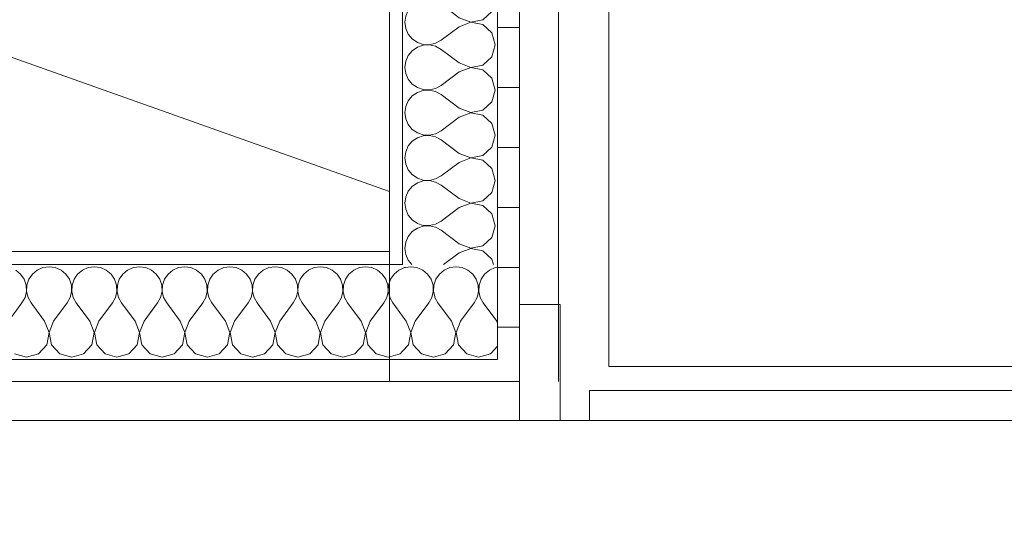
# Model space of a CAD drawing. Header units: millimetres. Extents: x 74467 to 235410, y -65 to 114857.
# Tile 100 of 256: x 96282 to 97268, y 94536 to 95048. Entities that reach past the tile are written whole.
import ezdxf

# ---------------------------------------------------------------- set-up
doc = ezdxf.new("R2010")
doc.units = ezdxf.units.MM
doc.header["$MEASUREMENT"] = 0
doc.linetypes.add('Wipeout_Contour', pattern=[1000, 0, -1000])
for name, color, linetype in [('00 2D joon.AR', 7, 'Continuous'), ('00 Kunstikonkursi LÜ jaoks asendi 2D', 7, 'Continuous'), ('1235 Vahelaed.AR', 7, 'Continuous'), ('1311 Siseseinad.AR', 7, 'Continuous'), ('1330 Sisustus.SA', 7, 'Continuous'), ('1331 Sisseehitatud sisustus.SA', 7, 'Continuous'), ('9350 Netopind.AR', 7, 'Continuous'), ('Uks', 7, 'Continuous')]:
    doc.layers.add(name, color=color, linetype=linetype)
pattern_1 = [(0, (0, 0), (0, 60.000002), [])]
pattern_2 = [(0, (0, 0), (0, 75), [0, -75])]

# ---------------------------------------------------------------- blocks, each defined once
blk = doc.blocks.new('Slab_18_1', base_point=(93030.24, 94685.89))
at = {"color": 254, "linetype": 'Wipeout_Contour', "lineweight": 0, "ltscale": 774606.085274}
blk.add_wipeout([(93030.24, 94685.89), (90077.6, 73665.16), (95019.04, 72970.68), (98070.92, 94685.89), (96652.62, 94685.89), (94919.64, 94685.89)], dxfattribs=at).dxf.layer = '1235 Vahelaed.AR'
at = {"layer": '1235 Vahelaed.AR', "color": 7, "linetype": 'Continuous', "lineweight": 13, "flags": 128}
blk.add_lwpolyline([(93030.24, 94685.89), (94919.64, 94685.89), (96652.62, 94685.89)], dxfattribs=at)
blk = doc.blocks.new('Slab_24_1', base_point=(93030.24, 94685.89))
at = {"color": 254, "linetype": 'Wipeout_Contour', "lineweight": 0, "ltscale": 1638970.599316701}
blk.add_wipeout([(93142.59, 95485.76), (93030.24, 94685.89), (93142.59, 94685.89), (94852.64, 94685.89), (94852.64, 96965.88), (98742.62, 96965.88), (98742.62, 98575.88), (98742.62, 103085.88), (96832.64, 103085.88), (96832.64, 98575.88), (93142.59, 98575.88), (93142.59, 96965.88)], dxfattribs=at).dxf.layer = '1235 Vahelaed.AR'
blk = doc.blocks.new('Slab_25_1', base_point=(98742.62, 95485.88))
at = {"color": 254, "linetype": 'Wipeout_Contour', "lineweight": 0, "ltscale": 545333.119821}
blk.add_wipeout([(98742.62, 95485.88), (96652.62, 95485.88), (96652.62, 94685.89), (98742.62, 94685.88)], dxfattribs=at).dxf.layer = '1235 Vahelaed.AR'
at = {"layer": '1235 Vahelaed.AR', "color": 7, "linetype": 'Continuous', "lineweight": 13, "flags": 128}
blk.add_lwpolyline([(96652.62, 94685.89), (96652.62, 95485.88), (98742.62, 95485.88)], dxfattribs=at)
blk = doc.blocks.new('Liikumisruum_RG 103_3_1', base_point=(96460.37, 94557.02))
at = {"layer": '9350 Netopind.AR', "color": 7, "linetype": 'Continuous', "lineweight": 13, "flags": 128}
blk.add_lwpolyline([(98612.62, 95485.88), (96782.62, 95485.88), (96782.62, 94685.89), (94802.64, 94685.89), (94802.64, 95485.88), (93152.71, 95485.88), (92829.46, 93185.88), (129702.65, 93185.88)], dxfattribs=at)
blk = doc.blocks.new('Slab_283_1', base_point=(96782.62, 94646.89))
at = {"layer": '1331 Sisseehitatud sisustus.SA', "color": 253, "linetype": 'Continuous', "lineweight": 13, "true_color": 0xa5a6a4, "flags": 128}
blk.add_lwpolyline([(96782.62, 94646.89), (98260.62, 94646.89), (98260.62, 95485.88), (96782.62, 95485.88)], close=True, dxfattribs=at)
blk = doc.blocks.new('*X974')
at = {"layer": '1311 Siseseinad.AR', "color": 252, "linetype": 'Continuous', "lineweight": 13, "true_color": 0x8c8d8c}
for p, q in [((96673.81, 94800.62), (96668.61, 94799.9)), ((96679.99, 94799.76), (96673.81, 94800.62)), ((96685.7, 94797.25), (96679.99, 94799.76)), ((96690.51, 94793.26), (96685.7, 94797.25)), ((96707.16, 94797.25), (96702.35, 94793.26)), ((96712.87, 94799.76), (96707.16, 94797.25)), ((96719.05, 94800.62), (96712.87, 94799.76)), ((96725.23, 94799.76), (96719.05, 94800.62)), ((96730.94, 94797.25), (96725.23, 94799.76)), ((96735.74, 94793.26), (96730.94, 94797.25)), ((96752.39, 94797.25), (96747.59, 94793.26)), ((96758.1, 94799.76), (96752.39, 94797.25)), ((96760.62, 94800.11), (96758.1, 94799.76)), ((96694.04, 94788.12), (96690.51, 94793.26)), ((96696.03, 94782.21), (96694.04, 94788.12)), ((96698.82, 94788.12), (96696.82, 94782.21)), ((96702.35, 94793.26), (96698.82, 94788.12)), ((96739.28, 94788.12), (96735.74, 94793.26)), ((96741.27, 94782.21), (96739.28, 94788.12)), ((96744.05, 94788.12), (96742.06, 94782.21)), ((96747.59, 94793.26), (96744.05, 94788.12)), ((96696.34, 94775.97), (96696.03, 94782.21)), ((96696.82, 94782.21), (96696.52, 94775.97)), ((96741.58, 94775.97), (96741.27, 94782.21)), ((96742.06, 94782.21), (96741.76, 94775.97)), ((96695.62, 94772.89), (96696.34, 94775.97)), ((96696.52, 94775.97), (96697.73, 94770.78)), ((96737.14, 94764.43), (96740.16, 94769.9)), ((96740.16, 94769.9), (96741.58, 94775.97)), ((96741.76, 94775.97), (96743.17, 94769.9)), ((96743.17, 94769.9), (96746.19, 94764.43)), ((96723.57, 94746.34), (96737.14, 94764.43)), ((96759.76, 94746.34), (96746.19, 94764.43)), ((96723.57, 94746.34), (96723.18, 94745.33)), ((96760.62, 94744.1), (96759.76, 94746.34)), ((96754.24, 94714.27), (96760.62, 94721.26))]:
    blk.add_line(p, q, dxfattribs=at)
blk = doc.blocks.new('*X975')
at = {"layer": '1311 Siseseinad.AR', "color": 252, "linetype": 'Continuous', "lineweight": 13, "true_color": 0x8c8d8c}
for p, q in [((96283.36, 94793.26), (96278.56, 94797.25)), ((96300.01, 94797.25), (96295.21, 94793.26)), ((96305.72, 94799.76), (96300.01, 94797.25)), ((96311.9, 94800.62), (96305.72, 94799.76)), ((96318.09, 94799.76), (96311.9, 94800.62)), ((96323.8, 94797.25), (96318.09, 94799.76)), ((96328.6, 94793.26), (96323.8, 94797.25)), ((96345.25, 94797.25), (96340.45, 94793.26)), ((96350.96, 94799.76), (96345.25, 94797.25)), ((96357.14, 94800.62), (96350.96, 94799.76)), ((96363.32, 94799.76), (96357.14, 94800.62)), ((96369.03, 94797.25), (96363.32, 94799.76)), ((96373.84, 94793.26), (96369.03, 94797.25)), ((96390.49, 94797.25), (96385.68, 94793.26)), ((96396.2, 94799.76), (96390.49, 94797.25)), ((96402.38, 94800.62), (96396.2, 94799.76)), ((96408.56, 94799.76), (96402.38, 94800.62)), ((96414.27, 94797.25), (96408.56, 94799.76)), ((96419.08, 94793.26), (96414.27, 94797.25)), ((96435.73, 94797.25), (96430.92, 94793.26)), ((96441.44, 94799.76), (96435.73, 94797.25)), ((96447.62, 94800.62), (96441.44, 94799.76)), ((96453.8, 94799.76), (96447.62, 94800.62)), ((96459.51, 94797.25), (96453.8, 94799.76)), ((96464.32, 94793.26), (96459.51, 94797.25)), ((96480.97, 94797.25), (96476.16, 94793.26)), ((96486.68, 94799.76), (96480.97, 94797.25)), ((96492.86, 94800.62), (96486.68, 94799.76)), ((96499.04, 94799.76), (96492.86, 94800.62)), ((96504.75, 94797.25), (96499.04, 94799.76)), ((96509.55, 94793.26), (96504.75, 94797.25)), ((96526.2, 94797.25), (96521.4, 94793.26)), ((96531.91, 94799.76), (96526.2, 94797.25)), ((96538.1, 94800.62), (96531.91, 94799.76)), ((96544.28, 94799.76), (96538.1, 94800.62)), ((96549.99, 94797.25), (96544.28, 94799.76)), ((96554.79, 94793.26), (96549.99, 94797.25)), ((96571.44, 94797.25), (96566.64, 94793.26)), ((96577.15, 94799.76), (96571.44, 94797.25)), ((96583.33, 94800.62), (96577.15, 94799.76)), ((96589.51, 94799.76), (96583.33, 94800.62)), ((96595.22, 94797.25), (96589.51, 94799.76)), ((96600.03, 94793.26), (96595.22, 94797.25)), ((96616.68, 94797.25), (96611.87, 94793.26)), ((96622.39, 94799.76), (96616.68, 94797.25)), ((96628.57, 94800.62), (96622.39, 94799.76)), ((96634.75, 94799.76), (96628.57, 94800.62)), ((96640.46, 94797.25), (96634.75, 94799.76)), ((96645.27, 94793.26), (96640.46, 94797.25)), ((96661.92, 94797.25), (96657.11, 94793.26)), ((96665.62, 94798.88), (96661.92, 94797.25)), ((96286.9, 94788.12), (96283.36, 94793.26)), ((96288.89, 94782.21), (96286.9, 94788.12)), ((96291.67, 94788.12), (96289.68, 94782.21)), ((96295.21, 94793.26), (96291.67, 94788.12)), ((96332.14, 94788.12), (96328.6, 94793.26)), ((96334.13, 94782.21), (96332.14, 94788.12)), ((96336.91, 94788.12), (96334.92, 94782.21)), ((96340.45, 94793.26), (96336.91, 94788.12)), ((96377.37, 94788.12), (96373.84, 94793.26)), ((96379.37, 94782.21), (96377.37, 94788.12)), ((96382.15, 94788.12), (96380.16, 94782.21)), ((96385.68, 94793.26), (96382.15, 94788.12)), ((96422.61, 94788.12), (96419.08, 94793.26)), ((96424.61, 94782.21), (96422.61, 94788.12)), ((96427.39, 94788.12), (96425.39, 94782.21)), ((96430.92, 94793.26), (96427.39, 94788.12)), ((96467.85, 94788.12), (96464.32, 94793.26)), ((96469.84, 94782.21), (96467.85, 94788.12)), ((96472.63, 94788.12), (96470.63, 94782.21)), ((96476.16, 94793.26), (96472.63, 94788.12)), ((96513.09, 94788.12), (96509.55, 94793.26)), ((96515.08, 94782.21), (96513.09, 94788.12)), ((96517.86, 94788.12), (96515.87, 94782.21)), ((96521.4, 94793.26), (96517.86, 94788.12)), ((96558.33, 94788.12), (96554.79, 94793.26)), ((96560.32, 94782.21), (96558.33, 94788.12)), ((96563.1, 94788.12), (96561.11, 94782.21)), ((96566.64, 94793.26), (96563.1, 94788.12)), ((96603.56, 94788.12), (96600.03, 94793.26)), ((96605.56, 94782.21), (96603.56, 94788.12)), ((96608.34, 94788.12), (96606.35, 94782.21)), ((96611.87, 94793.26), (96608.34, 94788.12)), ((96648.8, 94788.12), (96645.27, 94793.26)), ((96650.8, 94782.21), (96648.8, 94788.12)), ((96653.58, 94788.12), (96651.58, 94782.21)), ((96657.11, 94793.26), (96653.58, 94788.12)), ((96289.19, 94775.97), (96288.89, 94782.21)), ((96289.68, 94782.21), (96289.38, 94775.97)), ((96334.43, 94775.97), (96334.13, 94782.21)), ((96334.92, 94782.21), (96334.62, 94775.97)), ((96379.67, 94775.97), (96379.37, 94782.21)), ((96380.16, 94782.21), (96379.85, 94775.97)), ((96424.91, 94775.97), (96424.61, 94782.21)), ((96425.39, 94782.21), (96425.09, 94775.97)), ((96470.15, 94775.97), (96469.84, 94782.21)), ((96470.63, 94782.21), (96470.33, 94775.97)), ((96515.38, 94775.97), (96515.08, 94782.21)), ((96515.87, 94782.21), (96515.57, 94775.97)), ((96560.62, 94775.97), (96560.32, 94782.21)), ((96561.11, 94782.21), (96560.81, 94775.97)), ((96605.86, 94775.97), (96605.56, 94782.21)), ((96606.35, 94782.21), (96606.04, 94775.97)), ((96651.1, 94775.97), (96650.8, 94782.21)), ((96651.58, 94782.21), (96651.28, 94775.97)), ((96284.76, 94764.43), (96287.78, 94769.9)), ((96287.78, 94769.9), (96289.19, 94775.97)), ((96289.38, 94775.97), (96290.79, 94769.9)), ((96290.79, 94769.9), (96293.81, 94764.43)), ((96330, 94764.43), (96333.02, 94769.9)), ((96333.02, 94769.9), (96334.43, 94775.97)), ((96334.62, 94775.97), (96336.03, 94769.9)), ((96336.03, 94769.9), (96339.05, 94764.43)), ((96375.24, 94764.43), (96378.26, 94769.9)), ((96378.26, 94769.9), (96379.67, 94775.97)), ((96379.85, 94775.97), (96381.27, 94769.9)), ((96381.27, 94769.9), (96384.29, 94764.43)), ((96420.48, 94764.43), (96423.5, 94769.9)), ((96423.5, 94769.9), (96424.91, 94775.97)), ((96425.09, 94775.97), (96426.5, 94769.9)), ((96426.5, 94769.9), (96429.52, 94764.43)), ((96465.71, 94764.43), (96468.73, 94769.9)), ((96468.73, 94769.9), (96470.15, 94775.97)), ((96470.33, 94775.97), (96471.74, 94769.9)), ((96471.74, 94769.9), (96474.76, 94764.43)), ((96510.95, 94764.43), (96513.97, 94769.9)), ((96513.97, 94769.9), (96515.38, 94775.97)), ((96515.57, 94775.97), (96516.98, 94769.9)), ((96516.98, 94769.9), (96520, 94764.43)), ((96556.19, 94764.43), (96559.21, 94769.9)), ((96559.21, 94769.9), (96560.62, 94775.97)), ((96560.81, 94775.97), (96562.22, 94769.9)), ((96562.22, 94769.9), (96565.24, 94764.43)), ((96601.43, 94764.43), (96604.45, 94769.9)), ((96604.45, 94769.9), (96605.86, 94775.97)), ((96606.04, 94775.97), (96607.46, 94769.9)), ((96607.46, 94769.9), (96610.48, 94764.43)), ((96646.67, 94764.43), (96649.69, 94769.9)), ((96649.69, 94769.9), (96651.1, 94775.97)), ((96651.28, 94775.97), (96652.69, 94769.9)), ((96652.69, 94769.9), (96655.71, 94764.43)), ((96271.19, 94746.34), (96284.76, 94764.43)), ((96307.38, 94746.34), (96293.81, 94764.43)), ((96316.43, 94746.34), (96330, 94764.43)), ((96352.62, 94746.34), (96339.05, 94764.43)), ((96361.67, 94746.34), (96375.24, 94764.43)), ((96397.86, 94746.34), (96384.29, 94764.43)), ((96406.9, 94746.34), (96420.48, 94764.43)), ((96443.1, 94746.34), (96429.52, 94764.43)), ((96452.14, 94746.34), (96465.71, 94764.43)), ((96488.33, 94746.34), (96474.76, 94764.43)), ((96497.38, 94746.34), (96510.95, 94764.43)), ((96533.57, 94746.34), (96520, 94764.43)), ((96542.62, 94746.34), (96556.19, 94764.43)), ((96578.81, 94746.34), (96565.24, 94764.43)), ((96587.86, 94746.34), (96601.43, 94764.43)), ((96624.05, 94746.34), (96610.48, 94764.43)), ((96633.1, 94746.34), (96646.67, 94764.43)), ((96665.62, 94751.22), (96655.71, 94764.43)), ((96311.81, 94734.8), (96307.38, 94746.34)), ((96316.43, 94746.34), (96312, 94734.8)), ((96357.05, 94734.8), (96352.62, 94746.34)), ((96361.67, 94746.34), (96357.23, 94734.8)), ((96402.29, 94734.8), (96397.86, 94746.34)), ((96406.9, 94746.34), (96402.47, 94734.8)), ((96447.53, 94734.8), (96443.1, 94746.34)), ((96452.14, 94746.34), (96447.71, 94734.8)), ((96492.77, 94734.8), (96488.33, 94746.34)), ((96497.38, 94746.34), (96492.95, 94734.8)), ((96538, 94734.8), (96533.57, 94746.34)), ((96542.62, 94746.34), (96538.19, 94734.8)), ((96583.24, 94734.8), (96578.81, 94746.34)), ((96587.86, 94746.34), (96583.42, 94734.8)), ((96628.48, 94734.8), (96624.05, 94746.34)), ((96633.1, 94746.34), (96628.66, 94734.8)), ((96309.52, 94722.65), (96311.81, 94734.8)), ((96312, 94734.8), (96314.29, 94722.65)), ((96354.75, 94722.65), (96357.05, 94734.8)), ((96357.23, 94734.8), (96359.53, 94722.65)), ((96399.99, 94722.65), (96402.29, 94734.8)), ((96402.47, 94734.8), (96404.77, 94722.65)), ((96445.23, 94722.65), (96447.53, 94734.8)), ((96447.71, 94734.8), (96450.01, 94722.65)), ((96490.47, 94722.65), (96492.77, 94734.8)), ((96492.95, 94734.8), (96495.25, 94722.65)), ((96535.71, 94722.65), (96538, 94734.8)), ((96538.19, 94734.8), (96540.48, 94722.65)), ((96580.95, 94722.65), (96583.24, 94734.8)), ((96583.42, 94734.8), (96585.72, 94722.65)), ((96626.18, 94722.65), (96628.48, 94734.8)), ((96628.66, 94734.8), (96630.96, 94722.65)), ((96301.18, 94713.53), (96309.52, 94722.65)), ((96314.29, 94722.65), (96322.63, 94713.53)), ((96346.42, 94713.53), (96354.75, 94722.65)), ((96359.53, 94722.65), (96367.87, 94713.53)), ((96391.65, 94713.53), (96399.99, 94722.65)), ((96404.77, 94722.65), (96413.11, 94713.53)), ((96436.89, 94713.53), (96445.23, 94722.65)), ((96450.01, 94722.65), (96458.35, 94713.53)), ((96482.13, 94713.53), (96490.47, 94722.65)), ((96495.25, 94722.65), (96503.58, 94713.53)), ((96527.37, 94713.53), (96535.71, 94722.65)), ((96540.48, 94722.65), (96548.82, 94713.53)), ((96572.61, 94713.53), (96580.95, 94722.65)), ((96585.72, 94722.65), (96594.06, 94713.53)), ((96617.84, 94713.53), (96626.18, 94722.65)), ((96630.96, 94722.65), (96639.3, 94713.53)), ((96277.39, 94713.53), (96289.29, 94710.15)), ((96289.29, 94710.15), (96301.18, 94713.53)), ((96322.63, 94713.53), (96334.52, 94710.15)), ((96334.52, 94710.15), (96346.42, 94713.53)), ((96367.87, 94713.53), (96379.76, 94710.15)), ((96379.76, 94710.15), (96391.65, 94713.53)), ((96413.11, 94713.53), (96425, 94710.15)), ((96425, 94710.15), (96436.89, 94713.53)), ((96458.35, 94713.53), (96470.24, 94710.15)), ((96470.24, 94710.15), (96482.13, 94713.53)), ((96503.58, 94713.53), (96515.48, 94710.15)), ((96515.48, 94710.15), (96527.37, 94713.53)), ((96548.82, 94713.53), (96560.71, 94710.15)), ((96560.71, 94710.15), (96572.61, 94713.53)), ((96594.06, 94713.53), (96605.95, 94710.15)), ((96605.95, 94710.15), (96617.84, 94713.53)), ((96639.3, 94713.53), (96651.19, 94710.15)), ((96651.19, 94710.15), (96663.08, 94713.53)), ((96663.08, 94713.53), (96665.62, 94716.31))]:
    blk.add_line(p, q, dxfattribs=at)
blk = doc.blocks.new('*X976')
at = {"layer": '1311 Siseseinad.AR', "color": 252, "linetype": 'Continuous', "lineweight": 13, "true_color": 0x8c8d8c}
for p, q in [((96667.63, 94799.76), (96665.62, 94798.88)), ((96668.61, 94799.9), (96667.63, 94799.76)), ((96691.9, 94764.43), (96694.92, 94769.9)), ((96694.92, 94769.9), (96695.62, 94772.89)), ((96697.73, 94770.78), (96697.93, 94769.9)), ((96697.93, 94769.9), (96700.95, 94764.43)), ((96678.33, 94746.34), (96691.9, 94764.43)), ((96714.52, 94746.34), (96700.95, 94764.43)), ((96669.29, 94746.34), (96665.62, 94751.22)), ((96673.72, 94734.8), (96669.29, 94746.34)), ((96678.33, 94746.34), (96673.9, 94734.8)), ((96718.96, 94734.8), (96714.52, 94746.34)), ((96723.18, 94745.33), (96719.14, 94734.8)), ((96671.42, 94722.65), (96673.72, 94734.8)), ((96673.9, 94734.8), (96676.2, 94722.65)), ((96716.66, 94722.65), (96718.96, 94734.8)), ((96719.14, 94734.8), (96721.44, 94722.65)), ((96665.62, 94716.31), (96671.42, 94722.65)), ((96676.2, 94722.65), (96684.54, 94713.53)), ((96708.32, 94713.53), (96716.66, 94722.65)), ((96721.44, 94722.65), (96729.78, 94713.53)), ((96684.54, 94713.53), (96696.43, 94710.15)), ((96696.43, 94710.15), (96708.32, 94713.53)), ((96729.78, 94713.53), (96741.67, 94710.15)), ((96741.67, 94710.15), (96753.56, 94713.53)), ((96753.56, 94713.53), (96754.24, 94714.27))]:
    blk.add_line(p, q, dxfattribs=at)
blk = doc.blocks.new('Wall_83_1', base_point=(94932.64, 94815.89))
at = {"layer": '1311 Siseseinad.AR', "linetype": 'Continuous', "lineweight": 13, "true_color": 0x8c8d8c}
h = blk.add_hatch(dxfattribs=at)
h.set_pattern_fill('Kips_0001', color=252, style=0, pattern_type=2)
h.set_pattern_definition(pattern_2)
h.paths.add_polyline_path([(96652.62, 94815.89), (94932.64, 94815.89), (94932.64, 94802.89), (96652.62, 94802.89)])
h = blk.add_hatch(dxfattribs=at)
h.set_pattern_fill('Kips_0001', color=252, style=0, pattern_type=2)
h.set_pattern_definition(pattern_2)
h.paths.add_polyline_path([(96665.62, 94815.89), (96652.62, 94815.89), (96665.62, 94802.89)])
h = blk.add_hatch(dxfattribs=at)
h.set_pattern_fill('Kips_0001', color=252, style=0, pattern_type=2)
h.set_pattern_definition(pattern_2)
h.paths.add_polyline_path([(96665.62, 94802.89), (96652.62, 94815.89), (96652.62, 94802.89)])
h = blk.add_hatch(dxfattribs=at)
h.set_pattern_fill('Vineer_0001', color=252, style=0, pattern_type=2)
h.set_pattern_definition(pattern_1)
h.paths.add_polyline_path([(96760.62, 94707.89), (94824.64, 94707.89), (94824.64, 94685.89), (96760.62, 94685.89)])
h = blk.add_hatch(dxfattribs=at)
h.set_pattern_fill('Vineer_0001', color=252, style=0, pattern_type=2)
h.set_pattern_definition(pattern_1)
h.paths.add_polyline_path([(96760.62, 94707.89), (96782.62, 94685.89), (96782.62, 94707.89)])
h = blk.add_hatch(dxfattribs=at)
h.set_pattern_fill('Vineer_0001', color=252, style=0, pattern_type=2)
h.set_pattern_definition(pattern_1)
h.paths.add_polyline_path([(96782.62, 94685.89), (96760.62, 94707.89), (96760.62, 94685.89)])
at = {"layer": '1311 Siseseinad.AR', "color": 7, "linetype": 'Continuous', "lineweight": 15}
for p, q in [((96665.62, 94802.89), (96665.62, 94815.89)), ((94932.64, 94802.89), (96652.62, 94802.89)), ((96652.62, 94802.89), (96665.62, 94802.89)), ((96760.62, 94707.89), (96760.62, 94802.89)), ((94919.64, 94707.89), (96665.62, 94707.89)), ((96665.62, 94707.89), (96760.62, 94707.89))]:
    blk.add_line(p, q, dxfattribs=at)
at = {"layer": '1311 Siseseinad.AR', "color": 7, "linetype": 'Continuous', "lineweight": 15, "flags": 128}
for points in [[(96652.62, 94815.89), (94932.64, 94815.89)], [(94824.64, 94685.89), (96782.62, 94685.89)]]:
    blk.add_lwpolyline(points, dxfattribs=at)
at = {"layer": '1311 Siseseinad.AR', "color": 7, "linetype": 'Continuous', "lineweight": 13, "flags": 128}
blk.add_lwpolyline([(96782.62, 94685.89), (96782.62, 94707.89)], dxfattribs=at)
at = {"layer": '1311 Siseseinad.AR', "color": 7, "lineweight": 15}
for name in ['*X975', '*X976', '*X974']:
    blk.add_blockref(name, (0, 0), dxfattribs=at)
blk = doc.blocks.new('Wall_551_1', base_point=(96782.62, 94685.89))
at = {"layer": '1331 Sisseehitatud sisustus.SA', "color": 253, "linetype": 'Continuous', "lineweight": 13, "true_color": 0xa5a6a4, "flags": 128}
for points in [[(96821.62, 95485.88), (96782.62, 95485.88)], [(96782.62, 95485.88), (96782.62, 94685.89)], [(96821.62, 94685.89), (96821.62, 95485.88)]]:
    blk.add_lwpolyline(points, dxfattribs=at)
blk = doc.blocks.new('Wall_553_1', base_point=(94802.64, 94685.89))
at = {"layer": '1331 Sisseehitatud sisustus.SA', "color": 253, "linetype": 'Continuous', "lineweight": 13, "true_color": 0xa5a6a4, "flags": 128}
for points in [[(96782.62, 94685.89), (94802.64, 94685.89)], [(96823.27, 94685.89), (96823.27, 94662.89)], [(96823.27, 94662.89), (96823.27, 94646.89)], [(94763.64, 94646.89), (96823.27, 94646.89)]]:
    blk.add_lwpolyline(points, dxfattribs=at)
blk = doc.blocks.new('*X1583')
at = {"layer": '1311 Siseseinad.AR', "color": 252, "linetype": 'Continuous', "lineweight": 13, "true_color": 0x8c8d8c}
for p, q in [((96671.19, 95485.88), (96671.26, 95485.73)), ((96671.26, 95485.73), (96675.24, 95480.92)), ((96675.24, 95480.92), (96680.39, 95477.39)), ((96680.39, 95477.39), (96686.3, 95475.39)), ((96698.61, 95476.5), (96704.07, 95479.52)), ((96712.55, 95485.88), (96704.07, 95479.52)), ((96758.36, 95475), (96755.27, 95485.88)), ((96675.24, 95469.08), (96671.26, 95464.27)), ((96680.39, 95472.61), (96675.24, 95469.08)), ((96686.3, 95474.61), (96680.39, 95472.61)), ((96686.3, 95475.39), (96692.53, 95475.09)), ((96692.53, 95474.91), (96686.3, 95474.61)), ((96692.53, 95475.09), (96698.61, 95476.5)), ((96698.61, 95473.5), (96692.53, 95474.91)), ((96704.07, 95470.48), (96698.61, 95473.5)), ((96722.17, 95456.9), (96704.07, 95470.48)), ((96754.98, 95463.11), (96758.36, 95475)), ((96668.75, 95458.56), (96667.88, 95452.38)), ((96671.26, 95464.27), (96668.75, 95458.56)), ((96745.86, 95454.77), (96754.98, 95463.11)), ((96667.88, 95452.38), (96668.75, 95446.2)), ((96722.17, 95447.86), (96704.07, 95434.29)), ((96722.17, 95456.9), (96733.71, 95452.47)), ((96733.71, 95452.29), (96722.17, 95447.86)), ((96733.71, 95452.47), (96745.86, 95454.77)), ((96745.86, 95449.99), (96733.71, 95452.29)), ((96754.98, 95441.65), (96745.86, 95449.99)), ((96668.75, 95446.2), (96671.26, 95440.49)), ((96671.26, 95440.49), (96675.24, 95435.68)), ((96758.36, 95429.76), (96754.98, 95441.65)), ((96675.24, 95435.68), (96680.39, 95432.15)), ((96680.39, 95432.15), (96686.3, 95430.16)), ((96686.3, 95429.37), (96680.39, 95427.37)), ((96686.3, 95430.16), (96692.53, 95429.85)), ((96692.53, 95429.67), (96686.3, 95429.37)), ((96692.53, 95429.85), (96698.61, 95431.27)), ((96698.61, 95428.26), (96692.53, 95429.67)), ((96698.61, 95431.27), (96704.07, 95434.29)), ((96704.07, 95425.24), (96698.61, 95428.26)), ((96754.98, 95417.87), (96758.36, 95429.76)), ((96671.26, 95419.03), (96668.75, 95413.32)), ((96675.24, 95423.84), (96671.26, 95419.03)), ((96680.39, 95427.37), (96675.24, 95423.84)), ((96722.17, 95411.67), (96704.07, 95425.24)), ((96745.86, 95409.53), (96754.98, 95417.87)), ((96668.75, 95413.32), (96667.88, 95407.14)), ((96722.17, 95411.67), (96733.71, 95407.23)), ((96733.71, 95407.23), (96745.86, 95409.53)), ((96667.88, 95407.14), (96668.75, 95400.96)), ((96668.75, 95400.96), (96671.26, 95395.25)), ((96722.17, 95402.62), (96704.07, 95389.05)), ((96733.71, 95407.05), (96722.17, 95402.62)), ((96745.86, 95404.75), (96733.71, 95407.05)), ((96754.98, 95396.42), (96745.86, 95404.75)), ((96671.26, 95395.25), (96675.24, 95390.45)), ((96675.24, 95390.45), (96680.39, 95386.91)), ((96698.61, 95386.03), (96704.07, 95389.05)), ((96758.36, 95384.52), (96754.98, 95396.42)), ((96675.24, 95378.6), (96671.26, 95373.8)), ((96680.39, 95382.14), (96675.24, 95378.6)), ((96680.39, 95386.91), (96686.3, 95384.92)), ((96686.3, 95384.13), (96680.39, 95382.14)), ((96686.3, 95384.92), (96692.53, 95384.62)), ((96692.53, 95384.43), (96686.3, 95384.13)), ((96692.53, 95384.62), (96698.61, 95386.03)), ((96698.61, 95383.02), (96692.53, 95384.43)), ((96704.07, 95380), (96698.61, 95383.02)), ((96722.17, 95366.43), (96704.07, 95380)), ((96754.98, 95372.63), (96758.36, 95384.52)), ((96671.26, 95373.8), (96668.75, 95368.09)), ((96745.86, 95364.29), (96754.98, 95372.63)), ((96668.75, 95368.09), (96667.88, 95361.9)), ((96667.88, 95361.9), (96668.75, 95355.72)), ((96722.17, 95366.43), (96733.71, 95362)), ((96733.71, 95361.81), (96722.17, 95357.38)), ((96733.71, 95362), (96745.86, 95364.29)), ((96745.86, 95359.52), (96733.71, 95361.81)), ((96754.98, 95351.18), (96745.86, 95359.52)), ((96668.75, 95355.72), (96671.26, 95350.01)), ((96671.26, 95350.01), (96675.24, 95345.21)), ((96722.17, 95357.38), (96704.07, 95343.81)), ((96758.36, 95339.29), (96754.98, 95351.18)), ((96675.24, 95345.21), (96680.39, 95341.67)), ((96680.39, 95341.67), (96686.3, 95339.68)), ((96686.3, 95338.89), (96680.39, 95336.9)), ((96686.3, 95339.68), (96692.53, 95339.38)), ((96692.53, 95339.19), (96686.3, 95338.89)), ((96692.53, 95339.38), (96698.61, 95340.79)), ((96698.61, 95337.78), (96692.53, 95339.19)), ((96698.61, 95340.79), (96704.07, 95343.81)), ((96754.98, 95327.39), (96758.36, 95339.29)), ((96675.24, 95333.36), (96671.26, 95328.56)), ((96680.39, 95336.9), (96675.24, 95333.36)), ((96704.07, 95334.76), (96698.61, 95337.78)), ((96722.17, 95321.19), (96704.07, 95334.76)), ((96668.75, 95322.85), (96667.88, 95316.67)), ((96671.26, 95328.56), (96668.75, 95322.85)), ((96722.17, 95321.19), (96733.71, 95316.76)), ((96745.86, 95319.05), (96754.98, 95327.39)), ((96667.88, 95316.67), (96668.75, 95310.49)), ((96668.75, 95310.49), (96671.26, 95304.78)), ((96722.17, 95312.14), (96704.07, 95298.57)), ((96733.71, 95316.58), (96722.17, 95312.14)), ((96733.71, 95316.76), (96745.86, 95319.05)), ((96745.86, 95314.28), (96733.71, 95316.58)), ((96754.98, 95305.94), (96745.86, 95314.28)), ((96671.26, 95304.78), (96675.24, 95299.97)), ((96675.24, 95299.97), (96680.39, 95296.44)), ((96758.36, 95294.05), (96754.98, 95305.94)), ((96680.39, 95291.66), (96675.24, 95288.13)), ((96680.39, 95296.44), (96686.3, 95294.44)), ((96686.3, 95293.65), (96680.39, 95291.66)), ((96686.3, 95294.44), (96692.53, 95294.14)), ((96692.53, 95293.96), (96686.3, 95293.65)), ((96692.53, 95294.14), (96698.61, 95295.55)), ((96698.61, 95292.54), (96692.53, 95293.96)), ((96698.61, 95295.55), (96704.07, 95298.57)), ((96704.07, 95289.52), (96698.61, 95292.54)), ((96754.98, 95282.16), (96758.36, 95294.05)), ((96671.26, 95283.32), (96668.75, 95277.61)), ((96675.24, 95288.13), (96671.26, 95283.32)), ((96722.17, 95275.95), (96704.07, 95289.52)), ((96745.86, 95273.82), (96754.98, 95282.16)), ((96668.75, 95277.61), (96667.88, 95271.43)), ((96667.88, 95271.43), (96668.75, 95265.25)), ((96722.17, 95275.95), (96733.71, 95271.52)), ((96733.71, 95271.34), (96722.17, 95266.9)), ((96733.71, 95271.52), (96745.86, 95273.82)), ((96745.86, 95269.04), (96733.71, 95271.34)), ((96668.75, 95265.25), (96671.26, 95259.54)), ((96722.17, 95266.9), (96704.07, 95253.33)), ((96754.98, 95260.7), (96745.86, 95269.04)), ((96758.36, 95248.81), (96754.98, 95260.7)), ((96671.26, 95259.54), (96675.24, 95254.73)), ((96675.24, 95254.73), (96680.39, 95251.2)), ((96680.39, 95251.2), (96686.3, 95249.2)), ((96692.53, 95248.9), (96698.61, 95250.31)), ((96698.61, 95250.31), (96704.07, 95253.33)), ((96675.24, 95242.89), (96671.26, 95238.08)), ((96680.39, 95246.42), (96675.24, 95242.89)), ((96686.3, 95248.42), (96680.39, 95246.42)), ((96686.3, 95249.2), (96692.53, 95248.9)), ((96692.53, 95248.72), (96686.3, 95248.42)), ((96698.61, 95247.31), (96692.53, 95248.72)), ((96704.07, 95244.29), (96698.61, 95247.31)), ((96722.17, 95230.71), (96704.07, 95244.29)), ((96754.98, 95236.92), (96758.36, 95248.81)), ((96668.75, 95232.37), (96667.88, 95226.19)), ((96671.26, 95238.08), (96668.75, 95232.37)), ((96722.17, 95230.71), (96733.71, 95226.28)), ((96745.86, 95228.58), (96754.98, 95236.92)), ((96667.88, 95226.19), (96668.75, 95220.01)), ((96722.17, 95221.67), (96704.07, 95208.1)), ((96733.71, 95226.1), (96722.17, 95221.67)), ((96733.71, 95226.28), (96745.86, 95228.58)), ((96745.86, 95223.8), (96733.71, 95226.1)), ((96754.98, 95215.46), (96745.86, 95223.8)), ((96668.75, 95220.01), (96671.26, 95214.3)), ((96671.26, 95214.3), (96675.24, 95209.49)), ((96758.36, 95203.57), (96754.98, 95215.46)), ((96675.24, 95209.49), (96680.39, 95205.96)), ((96680.39, 95201.18), (96675.24, 95197.65)), ((96680.39, 95205.96), (96686.3, 95203.97)), ((96686.3, 95203.18), (96680.39, 95201.18)), ((96686.3, 95203.97), (96692.53, 95203.66)), ((96692.53, 95203.48), (96686.3, 95203.18)), ((96692.53, 95203.66), (96698.61, 95205.08)), ((96698.61, 95202.07), (96692.53, 95203.48)), ((96698.61, 95205.08), (96704.07, 95208.1)), ((96704.07, 95199.05), (96698.61, 95202.07)), ((96754.98, 95191.68), (96758.36, 95203.57)), ((96671.26, 95192.84), (96668.75, 95187.13)), ((96675.24, 95197.65), (96671.26, 95192.84)), ((96722.17, 95185.48), (96704.07, 95199.05)), ((96745.86, 95183.34), (96754.98, 95191.68)), ((96668.75, 95187.13), (96667.88, 95180.95)), ((96722.17, 95185.48), (96733.71, 95181.04)), ((96733.71, 95181.04), (96745.86, 95183.34)), ((96667.88, 95180.95), (96668.75, 95174.77)), ((96668.75, 95174.77), (96671.26, 95169.06)), ((96722.17, 95176.43), (96704.07, 95162.86)), ((96733.71, 95180.86), (96722.17, 95176.43)), ((96745.86, 95178.56), (96733.71, 95180.86)), ((96754.98, 95170.22), (96745.86, 95178.56)), ((96671.26, 95169.06), (96675.24, 95164.26)), ((96675.24, 95164.26), (96680.39, 95160.72)), ((96698.61, 95159.84), (96704.07, 95162.86)), ((96758.36, 95158.33), (96754.98, 95170.22)), ((96675.24, 95152.41), (96671.26, 95147.61)), ((96680.39, 95155.95), (96675.24, 95152.41)), ((96680.39, 95160.72), (96686.3, 95158.73)), ((96686.3, 95157.94), (96680.39, 95155.95)), ((96686.3, 95158.73), (96692.53, 95158.42)), ((96692.53, 95158.24), (96686.3, 95157.94)), ((96692.53, 95158.42), (96698.61, 95159.84)), ((96698.61, 95156.83), (96692.53, 95158.24)), ((96704.07, 95153.81), (96698.61, 95156.83)), ((96722.17, 95140.24), (96704.07, 95153.81)), ((96754.98, 95146.44), (96758.36, 95158.33)), ((96668.75, 95141.9), (96667.88, 95135.71)), ((96671.26, 95147.61), (96668.75, 95141.9)), ((96745.86, 95138.1), (96754.98, 95146.44)), ((96667.88, 95135.71), (96668.75, 95129.53)), ((96722.17, 95140.24), (96733.71, 95135.81)), ((96733.71, 95135.62), (96722.17, 95131.19)), ((96733.71, 95135.81), (96745.86, 95138.1)), ((96745.86, 95133.33), (96733.71, 95135.62)), ((96754.98, 95124.99), (96745.86, 95133.33)), ((96668.75, 95129.53), (96671.26, 95123.82)), ((96671.26, 95123.82), (96675.24, 95119.02)), ((96722.17, 95131.19), (96704.07, 95117.62)), ((96758.36, 95113.1), (96754.98, 95124.99)), ((96675.24, 95119.02), (96680.39, 95115.48)), ((96680.39, 95115.48), (96686.3, 95113.49)), ((96686.3, 95112.7), (96680.39, 95110.71)), ((96686.3, 95113.49), (96692.53, 95113.19)), ((96692.53, 95113), (96686.3, 95112.7)), ((96692.53, 95113.19), (96698.61, 95114.6)), ((96698.61, 95111.59), (96692.53, 95113)), ((96698.61, 95114.6), (96704.07, 95117.62)), ((96754.98, 95101.2), (96758.36, 95113.1)), ((96675.24, 95107.17), (96671.26, 95102.37)), ((96680.39, 95110.71), (96675.24, 95107.17)), ((96704.07, 95108.57), (96698.61, 95111.59)), ((96722.17, 95095), (96704.07, 95108.57)), ((96668.75, 95096.66), (96667.88, 95090.48)), ((96671.26, 95102.37), (96668.75, 95096.66)), ((96722.17, 95095), (96733.71, 95090.57)), ((96733.71, 95090.57), (96745.86, 95092.86)), ((96745.86, 95092.86), (96754.98, 95101.2)), ((96667.88, 95090.48), (96668.75, 95084.3)), ((96668.75, 95084.3), (96671.26, 95078.58)), ((96722.17, 95085.95), (96704.07, 95072.38)), ((96733.71, 95090.38), (96722.17, 95085.95)), ((96745.86, 95088.09), (96733.71, 95090.38)), ((96754.98, 95079.75), (96745.86, 95088.09)), ((96671.26, 95078.58), (96675.24, 95073.78)), ((96675.24, 95073.78), (96680.39, 95070.25)), ((96758.36, 95067.86), (96754.98, 95079.75)), ((96680.39, 95065.47), (96675.24, 95061.93)), ((96680.39, 95070.25), (96686.3, 95068.25)), ((96686.3, 95067.46), (96680.39, 95065.47)), ((96686.3, 95068.25), (96692.53, 95067.95)), ((96692.53, 95067.77), (96686.3, 95067.46)), ((96692.53, 95067.95), (96698.61, 95069.36)), ((96698.61, 95066.35), (96692.53, 95067.77)), ((96698.61, 95069.36), (96704.07, 95072.38)), ((96704.07, 95063.33), (96698.61, 95066.35)), ((96722.17, 95049.76), (96704.07, 95063.33)), ((96754.98, 95055.97), (96758.36, 95067.86)), ((96671.26, 95057.13), (96668.75, 95051.42)), ((96675.24, 95061.93), (96671.26, 95057.13)), ((96745.86, 95047.63), (96754.98, 95055.97)), ((96668.75, 95051.42), (96667.88, 95045.24)), ((96667.88, 95045.24), (96668.75, 95039.06)), ((96722.17, 95049.76), (96733.71, 95045.33)), ((96733.71, 95045.15), (96722.17, 95040.71)), ((96733.71, 95045.33), (96745.86, 95047.63)), ((96745.86, 95042.85), (96733.71, 95045.15)), ((96668.75, 95039.06), (96671.26, 95033.35)), ((96722.17, 95040.71), (96704.07, 95027.14)), ((96754.98, 95034.51), (96745.86, 95042.85)), ((96758.36, 95022.62), (96754.98, 95034.51)), ((96671.26, 95033.35), (96675.24, 95028.54)), ((96675.24, 95028.54), (96680.39, 95025.01)), ((96680.39, 95025.01), (96686.3, 95023.01)), ((96692.53, 95022.71), (96698.61, 95024.12)), ((96698.61, 95024.12), (96704.07, 95027.14)), ((96675.24, 95016.7), (96671.26, 95011.89)), ((96680.39, 95020.23), (96675.24, 95016.7)), ((96686.3, 95022.23), (96680.39, 95020.23)), ((96686.3, 95023.01), (96692.53, 95022.71)), ((96692.53, 95022.53), (96686.3, 95022.23)), ((96698.61, 95021.12), (96692.53, 95022.53)), ((96704.07, 95018.1), (96698.61, 95021.12)), ((96722.17, 95004.52), (96704.07, 95018.1)), ((96754.98, 95010.73), (96758.36, 95022.62)), ((96668.75, 95006.18), (96667.88, 95000)), ((96671.26, 95011.89), (96668.75, 95006.18)), ((96722.17, 95004.52), (96733.71, 95000.09)), ((96745.86, 95002.39), (96754.98, 95010.73)), ((96667.88, 95000), (96668.75, 94993.82)), ((96722.17, 94995.48), (96704.07, 94981.9)), ((96733.71, 94999.91), (96722.17, 94995.48)), ((96733.71, 95000.09), (96745.86, 95002.39)), ((96745.86, 94997.61), (96733.71, 94999.91)), ((96754.98, 94989.27), (96745.86, 94997.61)), ((96668.75, 94993.82), (96671.26, 94988.11)), ((96671.26, 94988.11), (96675.24, 94983.3)), ((96758.36, 94977.38), (96754.98, 94989.27)), ((96675.24, 94983.3), (96680.39, 94979.77)), ((96680.39, 94974.99), (96675.24, 94971.46)), ((96680.39, 94979.77), (96686.3, 94977.77)), ((96686.3, 94976.99), (96680.39, 94974.99)), ((96686.3, 94977.77), (96692.53, 94977.47)), ((96692.53, 94977.29), (96686.3, 94976.99)), ((96692.53, 94977.47), (96698.61, 94978.88)), ((96698.61, 94975.88), (96692.53, 94977.29)), ((96698.61, 94978.88), (96704.07, 94981.9)), ((96704.07, 94972.86), (96698.61, 94975.88)), ((96754.98, 94965.49), (96758.36, 94977.38)), ((96671.26, 94966.65), (96668.75, 94960.94)), ((96675.24, 94971.46), (96671.26, 94966.65)), ((96722.17, 94959.29), (96704.07, 94972.86)), ((96745.86, 94957.15), (96754.98, 94965.49)), ((96668.75, 94960.94), (96667.88, 94954.76)), ((96667.88, 94954.76), (96668.75, 94948.58)), ((96722.17, 94959.29), (96733.71, 94954.85)), ((96733.71, 94954.67), (96722.17, 94950.24)), ((96733.71, 94954.85), (96745.86, 94957.15)), ((96745.86, 94952.37), (96733.71, 94954.67)), ((96668.75, 94948.58), (96671.26, 94942.87)), ((96722.17, 94950.24), (96704.07, 94936.67)), ((96754.98, 94944.03), (96745.86, 94952.37)), ((96671.26, 94942.87), (96675.24, 94938.07)), ((96675.24, 94938.07), (96680.39, 94934.53)), ((96698.61, 94933.65), (96704.07, 94936.67)), ((96758.36, 94932.14), (96754.98, 94944.03)), ((96675.24, 94926.22), (96671.26, 94921.42)), ((96680.39, 94929.75), (96675.24, 94926.22)), ((96680.39, 94934.53), (96686.3, 94932.54)), ((96686.3, 94931.75), (96680.39, 94929.75)), ((96686.3, 94932.54), (96692.53, 94932.23)), ((96692.53, 94932.05), (96686.3, 94931.75)), ((96692.53, 94932.23), (96698.61, 94933.65)), ((96698.61, 94930.64), (96692.53, 94932.05)), ((96704.07, 94927.62), (96698.61, 94930.64)), ((96722.17, 94914.05), (96704.07, 94927.62)), ((96754.98, 94920.25), (96758.36, 94932.14)), ((96668.75, 94915.7), (96667.88, 94909.52)), ((96671.26, 94921.42), (96668.75, 94915.7)), ((96745.86, 94911.91), (96754.98, 94920.25)), ((96667.88, 94909.52), (96668.75, 94903.34)), ((96722.17, 94914.05), (96733.71, 94909.62)), ((96733.71, 94909.43), (96722.17, 94905)), ((96733.71, 94909.62), (96745.86, 94911.91)), ((96745.86, 94907.14), (96733.71, 94909.43)), ((96754.98, 94898.8), (96745.86, 94907.14)), ((96668.75, 94903.34), (96671.26, 94897.63)), ((96671.26, 94897.63), (96675.24, 94892.83)), ((96722.17, 94905), (96704.07, 94891.43)), ((96758.36, 94886.9), (96754.98, 94898.8)), ((96675.24, 94892.83), (96680.39, 94889.29)), ((96680.39, 94889.29), (96686.3, 94887.3)), ((96686.3, 94886.51), (96680.39, 94884.52)), ((96686.3, 94887.3), (96692.53, 94887)), ((96692.53, 94886.81), (96686.3, 94886.51)), ((96692.53, 94887), (96698.61, 94888.41)), ((96698.61, 94885.4), (96692.53, 94886.81)), ((96698.61, 94888.41), (96704.07, 94891.43)), ((96754.98, 94875.01), (96758.36, 94886.9)), ((96671.26, 94876.18), (96668.75, 94870.47)), ((96675.24, 94880.98), (96671.26, 94876.18)), ((96680.39, 94884.52), (96675.24, 94880.98)), ((96704.07, 94882.38), (96698.61, 94885.4)), ((96722.17, 94868.81), (96704.07, 94882.38)), ((96668.75, 94870.47), (96667.88, 94864.29)), ((96722.17, 94868.81), (96733.71, 94864.38)), ((96733.71, 94864.38), (96745.86, 94866.67)), ((96745.86, 94866.67), (96754.98, 94875.01)), ((96667.88, 94864.29), (96668.75, 94858.1)), ((96668.75, 94858.1), (96671.26, 94852.39)), ((96722.17, 94859.76), (96704.07, 94846.19)), ((96733.71, 94864.19), (96722.17, 94859.76)), ((96745.86, 94861.9), (96733.71, 94864.19)), ((96754.98, 94853.56), (96745.86, 94861.9)), ((96671.26, 94852.39), (96675.24, 94847.59)), ((96675.24, 94847.59), (96680.39, 94844.05)), ((96758.36, 94841.67), (96754.98, 94853.56)), ((96680.39, 94839.28), (96675.24, 94835.74)), ((96680.39, 94844.05), (96686.3, 94842.06)), ((96686.3, 94841.27), (96680.39, 94839.28)), ((96686.3, 94842.06), (96692.53, 94841.76)), ((96692.53, 94841.58), (96686.3, 94841.27)), ((96692.53, 94841.76), (96698.61, 94843.17)), ((96698.61, 94840.16), (96692.53, 94841.58)), ((96698.61, 94843.17), (96704.07, 94846.19)), ((96704.07, 94837.14), (96698.61, 94840.16)), ((96722.17, 94823.57), (96704.07, 94837.14)), ((96754.98, 94829.78), (96758.36, 94841.67)), ((96671.26, 94830.94), (96668.75, 94825.23)), ((96675.24, 94835.74), (96671.26, 94830.94)), ((96745.86, 94821.44), (96754.98, 94829.78)), ((96668.75, 94825.23), (96667.88, 94819.05)), ((96667.88, 94819.05), (96668.75, 94812.87)), ((96722.17, 94823.57), (96733.71, 94819.14)), ((96733.71, 94818.96), (96722.17, 94814.52)), ((96733.71, 94819.14), (96745.86, 94821.44)), ((96745.86, 94816.66), (96733.71, 94818.96)), ((96668.75, 94812.87), (96671.26, 94807.16)), ((96671.26, 94807.16), (96674.8, 94802.89)), ((96722.17, 94814.52), (96706.65, 94802.89)), ((96754.98, 94808.32), (96745.86, 94816.66)), ((96756.53, 94802.89), (96754.98, 94808.32))]:
    blk.add_line(p, q, dxfattribs=at)
blk = doc.blocks.new('Wall_600_1', base_point=(96652.62, 94815.89))
at = {"layer": '1311 Siseseinad.AR', "linetype": 'Continuous', "lineweight": 13, "true_color": 0x8c8d8c}
h = blk.add_hatch(dxfattribs=at)
h.set_pattern_fill('Kips_0001', color=252, style=0, pattern_type=2)
h.set_pattern_definition(pattern_2)
h.paths.add_polyline_path([(96665.62, 94815.89), (96665.62, 95485.88), (96652.62, 95485.88), (96652.62, 94815.89)])
h = blk.add_hatch(dxfattribs=at)
h.set_pattern_fill('Vineer_0001', color=252, style=0, pattern_type=2)
h.set_pattern_definition(pattern_1)
h.paths.add_polyline_path([(96782.62, 95485.88), (96760.62, 95485.88), (96760.62, 94707.89), (96782.62, 94707.89)])
at = {"layer": '1311 Siseseinad.AR', "color": 7, "linetype": 'Continuous', "lineweight": 15}
for p, q in [((96665.62, 94815.89), (96665.62, 95485.88)), ((96760.62, 94802.89), (96760.62, 95485.88)), ((96665.62, 94802.89), (96665.62, 94815.89)), ((96760.62, 94707.89), (96760.62, 94802.89))]:
    blk.add_line(p, q, dxfattribs=at)
at = {"layer": '1311 Siseseinad.AR', "color": 7, "linetype": 'Continuous', "lineweight": 13, "flags": 128}
for points in [[(96665.62, 95485.88), (96652.62, 95485.88)], [(96760.62, 95485.88), (96665.62, 95485.88)], [(96782.62, 95485.88), (96760.62, 95485.88)]]:
    blk.add_lwpolyline(points, dxfattribs=at)
at = {"layer": '1311 Siseseinad.AR', "color": 7, "linetype": 'Continuous', "lineweight": 15, "flags": 128}
for points in [[(96652.62, 95485.88), (96652.62, 94815.89)], [(96782.62, 94707.89), (96782.62, 95485.88)]]:
    blk.add_lwpolyline(points, dxfattribs=at)
at = {"layer": '1311 Siseseinad.AR', "color": 7, "lineweight": 15}
blk.add_blockref('*X1583', (0, 0), dxfattribs=at)
blk = doc.blocks.new('Rectangular Door Opening 24[3]_1')
at = {"layer": 'Uks', "color": 253, "linetype": 'Continuous', "lineweight": 13, "true_color": 0xa5a6a4}
for p, q in [((96823.27, 94762.89), (96823.27, 94662.89)), ((96823.27, 94662.89), (96823.27, 94646.89))]:
    blk.add_line(p, q, dxfattribs=at)
blk = doc.blocks.new('Wall_621_1', base_point=(98612.62, 94646.89))
at = {"layer": '1331 Sisseehitatud sisustus.SA', "color": 253, "linetype": 'Continuous', "lineweight": 13, "true_color": 0xa5a6a4}
for p, q in [((96823.27, 94762.89), (96823.27, 94662.89)), ((96823.27, 94662.89), (96823.27, 94646.89))]:
    blk.add_line(p, q, dxfattribs=at)
at = {"layer": '1331 Sisseehitatud sisustus.SA', "color": 253, "linetype": 'Continuous', "lineweight": 13, "true_color": 0xa5a6a4, "flags": 128}
for points in [[(96823.27, 94762.89), (96782.62, 94762.89)], [(96782.62, 94662.89), (96782.62, 94762.89)], [(96782.62, 94646.89), (96782.62, 94662.89)], [(96782.62, 94646.89), (96823.27, 94646.89)]]:
    blk.add_lwpolyline(points, dxfattribs=at)
at = {"layer": 'Uks', "color": 253, "linetype": 'Continuous', "lineweight": 13, "true_color": 0xa5a6a4}
blk.add_blockref('Rectangular Door Opening 24[3]_1', (0, 0), dxfattribs=at)
blk = doc.blocks.new('Wall_623_1', base_point=(96852.62, 94676.89))
at = {"layer": '1331 Sisseehitatud sisustus.SA', "color": 253, "linetype": 'Continuous', "lineweight": 13, "true_color": 0xa5a6a4, "flags": 128}
for points in [[(97547.8, 94676.89), (96852.62, 94676.89)], [(96852.62, 94676.89), (96852.62, 94646.89)], [(97547.8, 94646.89), (97547.8, 94676.89)], [(96852.62, 94646.89), (97547.8, 94646.89)]]:
    blk.add_lwpolyline(points, dxfattribs=at)
blk = doc.blocks.new('Underdesk Drawer 24[548]_1', base_point=(96872.11, 94700.89))
at = {"layer": '1330 Sisustus.SA', "color": 253, "linetype": 'Continuous', "lineweight": 13, "true_color": 0xa5a6a4, "flags": 128}
blk.add_lwpolyline([(96872.11, 94700.89), (98172.11, 94700.89), (98172.11, 95405.89), (96872.11, 95405.89)], close=True, dxfattribs=at)

msp = doc.modelspace()

# ---------------------------------------------------------------- block references
at = {"layer": '1235 Vahelaed.AR', "color": 7, "linetype": 'Continuous', "lineweight": 13}
msp.add_blockref('Slab_18_1', (93030.24, 94685.89), dxfattribs=at)

# ---------------------------------------------------------------- next in the draw order: block references
msp.add_blockref('Slab_24_1', (93030.24, 94685.89), dxfattribs=at)

# ---------------------------------------------------------------- next in the draw order: block references
msp.add_blockref('Slab_25_1', (98742.62, 95485.88), dxfattribs=at)

# ---------------------------------------------------------------- next in the draw order: linework, layer by layer
at = {"layer": '9350 Netopind.AR', "color": 7, "linetype": 'Continuous', "lineweight": 0, "true_color": 0xfaefc5, "flags": 128}
msp.add_lwpolyline([(98612.62, 95485.88), (96782.62, 95485.88), (96782.62, 94685.89), (94802.64, 94685.89), (94802.64, 95485.88), (93152.71, 95485.88), (92829.46, 93185.88), (129702.65, 93185.88)], dxfattribs=at)

# ---------------------------------------------------------------- next in the draw order: block references
at = {"layer": '9350 Netopind.AR', "color": 7, "linetype": 'Continuous', "lineweight": 13}
msp.add_blockref('Liikumisruum_RG 103_3_1', (96460.37, 94557.02), dxfattribs=at)

# ---------------------------------------------------------------- next in the draw order: wipeouts: each hides what was drawn before it
at = {"color": 254, "linetype": 'Wipeout_Contour', "lineweight": 0, "ltscale": 1106957.325690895}
msp.add_wipeout([(86371.61, 105811.43), (85252.01, 103464.94), (118693.51, 103518.11), (139774.07, 103480.61), (139783.71, 82997.03), (142852.78, 81554), (142830.82, 105959.24)], dxfattribs=at).dxf.layer = '00 Kunstikonkursi LÜ jaoks asendi 2D'

# ---------------------------------------------------------------- next in the draw order: linework, layer by layer
at = {"layer": '00 2D joon.AR', "color": 7, "linetype": 'Continuous', "lineweight": 13}
msp.add_line((94932.64, 95485.88), (96652.62, 94875.89), dxfattribs=at)

# ---------------------------------------------------------------- next in the draw order: block references
at = {"layer": '1311 Siseseinad.AR', "color": 7, "lineweight": 15}
for name, p in [('Wall_600_1', (96652.62, 94815.89)), ('Wall_83_1', (94932.64, 94815.89))]:
    msp.add_blockref(name, p, dxfattribs=at)
at = {"layer": '1330 Sisustus.SA', "color": 253, "linetype": 'Continuous', "lineweight": 13, "true_color": 0xa5a6a4}
msp.add_blockref('Underdesk Drawer 24[548]_1', (96872.11, 94700.89), dxfattribs=at)
at = {"layer": '1331 Sisseehitatud sisustus.SA', "color": 253, "linetype": 'Continuous', "lineweight": 13, "true_color": 0xa5a6a4}
msp.add_blockref('Slab_283_1', (96782.62, 94646.89), dxfattribs=at)
at = {"layer": '1331 Sisseehitatud sisustus.SA', "color": 253, "lineweight": 13, "true_color": 0xa5a6a4}
for name, p in [('Wall_551_1', (96782.62, 94685.89)), ('Wall_621_1', (98612.62, 94646.89)), ('Wall_553_1', (94802.64, 94685.89)), ('Wall_623_1', (96852.62, 94676.89))]:
    msp.add_blockref(name, p, dxfattribs=at)

doc.saveas('drawing.dxf')
